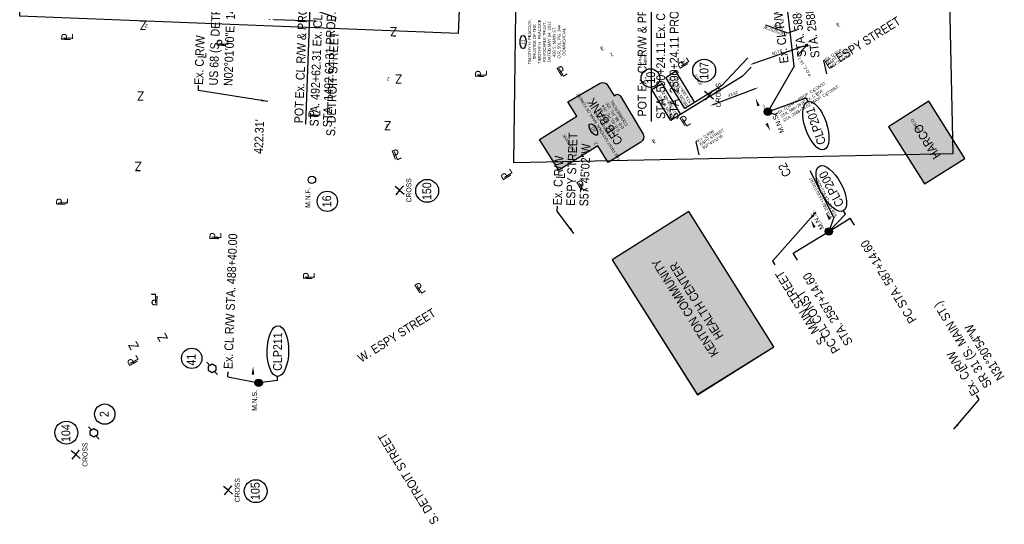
# Model space of a CAD drawing. Header units: feet. Extents: x -11 to 322919, y -12 to 577673.
# Tile 5 of 16: x 161182 to 162018, y 288266 to 288695. Entities that reach past the tile are written whole.
import ezdxf
from ezdxf.enums import TextEntityAlignment as Align

# ---------------------------------------------------------------- set-up
doc = ezdxf.new("R2010")
doc.units = ezdxf.units.FT
doc.header["$MEASUREMENT"] = 0
for name, color, linetype in [('BD_P_Building', 5, 'Continuous'), ('BD_X_Building', 130, 'Continuous'), ('BD_X_Hatch', 247, 'Continuous'), ('RD_P_Text', 1, 'Continuous'), ('RW_P_Text-Boundary-001', 20, 'Continuous'), ('RW_P_Text-Boundary-002', 30, 'Continuous'), ('RW_P_Text-Parcel-001', 140, 'Continuous'), ('RW_P_Text-Parcel-002', 130, 'Continuous'), ('RW_X_Text', 9, 'Continuous'), ('RW_X_Text-CLplat', 30, 'Continuous'), ('RW_X_Text-PropMap', 10, 'Continuous'), ('SC_Scratch5', 7, 'Continuous')]:
    doc.layers.add(name, color=color, linetype=linetype)
doc.styles.get("Standard").update_dxf_attribs({"font": 'font31.shx'})
doc.styles.add('Style-font31', font='font31.shx')
doc.styles.add('Text - CenterTop 0.14 Italic', font='ariali.ttf', dxfattribs={"height": 0.14})
doc.dimstyles.new('COEC', dxfattribs={"dimscale": 13.9, "dimtxt": 0.18, "dimasz": 0.18, "dimexe": 0.18, "dimexo": 0.0625, "dimgap": 0.09, "dimtad": 1, "dimzin": 0, "dimdsep": 46, "dimtxsty": 'Standard', "dimcen": 0.09, "dimclrd": 256, "dimclre": 256, "dimclrt": 256, "dimaunit": 1, "dimadec": 4, "dimazin": 0, "dimtfac": 1, "dimtofl": 0, "dimtmove": 0, "dimatfit": 3, "dimfxl": 1, "dimtolj": 1, "dimtzin": 0, "dimlwd": -1, "dimlwe": -1, "dimarcsym": 0})

# ---------------------------------------------------------------- blocks, each defined once
blk = doc.blocks.new('306')
at = {"color": 0, "linetype": 'ByBlock'}
for p, q in [((0.041, 0.029), (0.088, 0.075)), ((-0.041, -0.029), (-0.088, -0.075))]:
    blk.add_line(p, q, dxfattribs=at)
blk.add_lwpolyline([(-0.025, -0.057), (0.025, -0.057), (0.058, 0), (0.025, 0.057), (-0.025, 0.057), (-0.058, 0)], close=True, dxfattribs=at)

msp = doc.modelspace()

# ---------------------------------------------------------------- hatches: boundary and pattern name
at = {"layer": 'BD_X_Hatch'}
h = msp.add_hatch(color=255, dxfattribs=at)
h.dxf.hatch_style = 1
edge = h.paths.add_edge_path()
edge.add_line((161687.01, 288630.2), (161681.47, 288639))
edge.add_arc((161677.24, 288636.34), 5, 32.16658, 119.94391)
edge.add_line((161674.74, 288640.67), (161647.61, 288625.05))
edge.add_line((161647.61, 288625.05), (161655.28, 288612.7))
edge.add_line((161655.28, 288612.7), (161623.69, 288593.1))
edge.add_line((161623.69, 288593.1), (161639.98, 288566.85))
edge.add_line((161639.98, 288566.85), (161673.21, 288587.47))
edge.add_line((161673.21, 288587.47), (161681.94, 288573.41))
edge.add_line((161681.94, 288573.41), (161709.79, 288590.69))
edge.add_arc((161707.17, 288594.96), 5, 301.52851, 388.83409)
edge.add_line((161711.56, 288597.37), (161692.39, 288629.78))
edge.add_arc((161689.73, 288628.36), 3.01, 28.15659, 122.0743)
edge.add_line((161688.13, 288630.91), (161687.01, 288630.2))
h = msp.add_hatch(color=255, dxfattribs=at)
h.dxf.hatch_style = 1
h.paths.add_polyline_path([(161954.23, 288625.47), (161919.85, 288603.79), (161950.47, 288555.23), (161984.85, 288576.92)])
h = msp.add_hatch(color=255, dxfattribs=at)
h.dxf.hatch_style = 1
h.paths.add_polyline_path([(161750.33, 288531.72), (161685.42, 288490.78), (161757.59, 288376.34), (161822.72, 288416.92)])

# ---------------------------------------------------------------- linework, layer by layer
at = {"layer": 'BD_X_Building', "flags": 128}
msp.add_lwpolyline([(161639.98, 288566.85), (161623.69, 288593.1), (161655.28, 288612.7), (161647.61, 288625.05), (161674.74, 288640.67, -0.402896), (161681.47, 288639), (161687.01, 288630.2), (161688.13, 288630.91, -0.434386), (161692.39, 288629.78), (161711.56, 288597.37, -0.400506), (161709.79, 288590.69), (161681.94, 288573.41), (161673.21, 288587.47)], format="xyb", close=True, dxfattribs=at)
at = {"layer": 'BD_X_Building'}
for points, elevation in [([(161919.85, 288603.79), (161950.47, 288555.23), (161984.85, 288576.92), (161954.23, 288625.47)], 969.36), ([(161685.42, 288490.78), (161757.81, 288375.99), (161822.72, 288416.92), (161750.33, 288531.72)], 961.63)]:
    msp.add_lwpolyline(points, close=True, dxfattribs=dict(at, elevation=elevation))
at = {"layer": 'BD_X_Building', "elevation": 961.63, "flags": 128}
msp.add_lwpolyline([(161685.42, 288490.78), (161757.59, 288376.34), (161822.72, 288416.92)], dxfattribs=at)
at = {"layer": 'RW_P_Text-Boundary-001'}
for p, q in [((161848.15, 288672.2), (161804.88, 288657.33)), ((161771.02, 288622.6), (161807.15, 288636.22)), ((161817.57, 288616.59), (161824, 288614.24)), ((161825.66, 288615.29), (161824, 288614.24)), ((161873.52, 288526.81), (161853.41, 288566.37)), ((161873.52, 288526.81), (161869.28, 288514.88))]:
    msp.add_line(p, q, dxfattribs=at)
for points in [[(161848.02, 288672.59), (161848.29, 288671.8), (161850.52, 288673.01)], [(161804.74, 288657.72), (161805.01, 288656.93), (161802.51, 288656.51)], [(161807.01, 288636.61), (161807.3, 288635.83), (161809.5, 288637.11)], [(161770.87, 288622.99), (161771.16, 288622.21), (161768.67, 288621.72)]]:
    msp.add_solid(points, dxfattribs=at)
at = {"layer": 'RW_P_Text-Boundary-002'}
msp.add_line((161433.56, 288693.49), (161398.59, 288694.72), dxfattribs=at)
for points in [[(161393.6, 288695.31), (161393.57, 288694.48), (161396.09, 288694.81)], [(161398.6, 288695.13), (161398.57, 288694.3), (161396.09, 288694.81)], [(161433.58, 288693.9), (161433.55, 288693.07), (161436.06, 288693.4)]]:
    msp.add_solid(points, dxfattribs=at)
at = {"layer": 'RW_P_Text-Parcel-001'}
for p, q in [((161778.19, 288638.54), (161800.5, 288662.45)), ((161795.84, 288646.39), (161803.26, 288654.35)), ((161795.84, 288646.39), (161743.46, 288614.27)), ((161778.19, 288638.54), (161755.34, 288624.52))]:
    msp.add_line(p, q, dxfattribs=at)
at = {"layer": 'RW_P_Text-Parcel-001', "const_width": 1.05}
for points in [[(161850.49, 288672.49, 1), (161850.55, 288673.54, 1)], [(161817.54, 288616.07, 1), (161817.61, 288617.12, 1)]]:
    msp.add_lwpolyline(points, format="xyb", close=True, dxfattribs=at)
at = {"layer": 'RW_P_Text-Parcel-001'}
for points in [[(161746.96, 288619.38), (161730.78, 288645.74), (161739.17, 288650.88), (161755.34, 288624.52)], [(161735.07, 288609.13), (161719.03, 288635.33), (161727.41, 288640.47), (161743.46, 288614.27)]]:
    msp.add_lwpolyline(points, close=True, dxfattribs=at)
for centre in [(161850.52, 288673.02), (161817.57, 288616.59)]:
    msp.add_circle(centre, 1.05, dxfattribs=at)
for centre, major_axis in [((161609.67, 288675.81), (0, 5.56)), ((161669.41, 288601.4), (-2.97, 4.7))]:
    msp.add_ellipse(centre, major_axis=major_axis, ratio=0.4567, dxfattribs=at)
at = {"layer": 'RW_X_Text'}
for p, q in [((161839.12, 288496.39), (161869.28, 288514.88)), ((161842.72, 288490.51), (161839.12, 288496.39))]:
    msp.add_line(p, q, dxfattribs=at)
for points in [[(161807.24, 288627.9, 0, 2.25, 0), (161809.57, 288621.57, 0, 0, 0.2615), (161813.74, 288618.01, 0, 0, -0.949202)], [(161819.58, 288600.49, 0, 2.25, 0), (161816.51, 288606.5, 0, 0, -0.2615), (161816.73, 288611.98, 0, 0, 0.949202)], [(161854.22, 288524.43, 0, 2.25, 0), (161857.13, 288518.34, 0, 0, 0.2615), (161861.61, 288515.19, 0, 0, -0.949202)]]:
    msp.add_lwpolyline(points, format="xyseb", dxfattribs=at)
at = {"layer": 'RW_X_Text-CLplat'}
for p, q in [((161839.98, 288655.28), (161820.4, 288820.61)), ((161718.45, 288799.08), (161718.45, 288608.17)), ((161425.29, 288606.11), (161431.89, 288793.41)), ((161839.98, 288655.28), (161817.57, 288616.59)), ((161767.59, 288630.63, 960.13), (161763.74, 288633.88, 960.13)), ((161767.59, 288630.63, 960.13), (161764.34, 288626.78, 960.13)), ((161767.59, 288630.63, 960.13), (161770.84, 288634.48, 960.13)), ((161767.59, 288630.63, 960.13), (161771.44, 288627.38, 960.13)), ((161817.57, 288616.59), (161850.02, 288628.35)), ((161851.37, 288625.2), (161850.02, 288628.35)), ((161504.91, 288549.82, 960.9), (161501.07, 288553.06, 960.9)), ((161504.91, 288549.82, 960.9), (161508.16, 288553.66, 960.9)), ((161504.91, 288549.82, 960.9), (161501.67, 288545.97, 960.9)), ((161504.91, 288549.82, 960.9), (161508.76, 288546.57, 960.9)), ((161869.28, 288514.88), (161883.47, 288529.51)), ((161883.47, 288529.51), (161881.63, 288532.39)), ((161869.28, 288514.88), (161887.54, 288526.08)), ((161891.14, 288520.21), (161887.54, 288526.08)), ((161359.06, 288391.22), (161359.21, 288395.62)), ((161359.06, 288391.22), (161385.22, 288386.19)), ((161401.25, 288388.2), (161385.22, 288386.19)), ((161401.25, 288388.2), (161401.31, 288391.73)), ((161229.92, 288325.27, 963.11), (161226.07, 288328.52, 963.11)), ((161229.92, 288325.27, 963.11), (161233.16, 288329.12, 963.11)), ((161229.92, 288325.27, 963.11), (161226.67, 288321.42, 963.11)), ((161229.92, 288325.27, 963.11), (161233.76, 288322.02, 963.11)), ((161359.23, 288295.03, 962.59), (161355.38, 288298.28, 962.59)), ((161359.23, 288295.03, 962.59), (161355.98, 288291.18, 962.59)), ((161359.23, 288295.03, 962.59), (161362.47, 288298.88, 962.59)), ((161359.23, 288295.03, 962.59), (161363.07, 288291.78, 962.59))]:
    msp.add_line(p, q, dxfattribs=at)
at = {"layer": 'RW_X_Text-CLplat', "const_width": 3.15}
for points in [[(161817.57, 288615.02, 1), (161817.57, 288618.17, 1)], [(161869.28, 288513.31, 1), (161869.28, 288516.46, 1)], [(161385.22, 288384.62, 1), (161385.22, 288387.77, 1)]]:
    msp.add_lwpolyline(points, format="xyb", close=True, dxfattribs=at)
at = {"layer": 'RW_X_Text-CLplat'}
for points in [[(161866.69, 288530.94, 0, 2.25, 0), (161870.24, 288525.19, 0, 0, -0.2615), (161870.47, 288519.72, 0, 0, 0.949202)], [(161380.49, 288400.05, 0, 2.25, 0), (161380.32, 288393.3, 0, 0, 0.2615), (161382.88, 288388.45, 0, 0, -0.949202)]]:
    msp.add_lwpolyline(points, format="xyseb", dxfattribs=at)
for centre, radius in [((161763.49, 288651.53), 9.72), ((161817.57, 288616.59), 3.15), ((161430.45, 288558.66, 960.92), 3.15), ((161528.3, 288549.33), 9.72), ((161443.49, 288540.43), 8.64), ((161869.28, 288514.88), 3.15), ((161328.36, 288407.06), 8.64), ((161385.22, 288386.19), 3.15), ((161254.54, 288359.66), 8.64), ((161221.98, 288343.94), 9.72), ((161382.74, 288294.21, 1.69), 9.72)]:
    msp.add_circle(centre, radius, dxfattribs=at)
for centre, major_axis in [((161858.31, 288604.81), (-6.94, 20.39)), ((161871.46, 288551.38), (-10.16, 18.99)), ((161401.51, 288413.27), (0.2, 21.54))]:
    msp.add_ellipse(centre, major_axis=major_axis, ratio=0.423648, dxfattribs=at)
at = {"layer": 'RW_X_Text-PropMap'}
msp.add_circle((161717.86, 288645.15, 960.14), 7.92, dxfattribs=at)
at = {"layer": 'SC_Scratch5', "color": 6}
for points in [[(161554.59, 288682.91), (161182.31, 288697.71), (161196.99, 289074.99), (161230.93, 289073.63), (161241.66, 289304.43), (161580.17, 289291.37)], [(161601.85, 288573.03), (161604.52, 288766.06), (161550.54, 288764.51), (161549.08, 288905.59), (161564.47, 288905.78), (161574.09, 289178.62), (161913.3, 289185.74), (161917.59, 288941.46), (161966.66, 288942.42), (161974.67, 288580.75)]]:
    msp.add_lwpolyline(points, close=True, dxfattribs=at)

# ---------------------------------------------------------------- block references
at = {"layer": 'RW_X_Text-CLplat', "xscale": 60, "yscale": 60, "zscale": 60, "rotation": 90}
for p in [(161345.63, 288398.57, 961.28), (161245.24, 288343.73, 963.09)]:
    msp.add_blockref('306', p, dxfattribs=at)

# ---------------------------------------------------------------- texts
at = {"layer": 'BD_P_Building', "char_height": 2.5, "width": 108.1587, "attachment_point": 1, "line_spacing_factor": 0.9, "style": 'Style-font31'}
for s, insert, rotation in [('\\pxqc;{\\W0.9;HARCO}', (161970.82, 288558.51), 122.23766), ('\\pxqc;{\\W0.9;CFB BANK}', (161677.51, 288544.17, 960.95), 123.60857)]:
    msp.add_mtext(s, dxfattribs=dict(at, insert=insert, rotation=rotation))
at = {"layer": 'RD_P_Text', "style": 'Style-font31', "width": 0.9}
msp.add_text('(DND)', height=2.5, rotation=121.58443, dxfattribs=at).set_placement((161761.86, 288639.95))
at = {"layer": 'RD_P_Text', "insert": (161708.04, 288661.59), "char_height": 2.5, "attachment_point": 2, "rotation": 87.98361, "style": 'Style-font31'}
msp.add_mtext_dynamic_manual_height_columns('ASPHALT\\PPVMT.', width=71.8995, gutter_width=10, heights=[0], dxfattribs=at)
at = {"layer": 'RW_P_Text-Boundary-001', "style": 'Style-font31', "width": 0.9}
for s, rotation, p in [('N30°52\'57"W', 160.22307, (161833.86, 288682.8)), ("25.63'", 160.22307, (161831.3, 288688.28)), ('P.O.C. 14-T', 120.84318, (161854.53, 288647.5))]:
    msp.add_text(s, height=2.5, rotation=rotation, dxfattribs=at).set_placement(p)
at = {"layer": 'RW_P_Text-Boundary-001', "width": 0.9}
msp.add_text('L', height=2.5, rotation=32.38722, dxfattribs=at).set_placement((161856.82, 288632.76))
at = {"layer": 'RW_P_Text-Boundary-001'}
for s, p in [("STA.2587+14.60,0.00'RT", (161872.34, 288526.37)), ("STA.587+14.60,0.00'RT", (161876.58, 288528.02))]:
    msp.add_text(s, height=2.5, rotation=116.94609, dxfattribs=at).set_placement(p)
at = {"layer": 'RW_P_Text-Boundary-001', "char_height": 2.502, "attachment_point": 5}
for s, insert, rotation in [("\\A1;50.76'", (161825.7, 288667.13), 18.96292), ("\\A1;43.62'", (161788.2, 288631.76), 20.64884)]:
    msp.add_mtext(s, dxfattribs=dict(at, insert=insert, rotation=rotation))
at = {"layer": 'RW_P_Text-Boundary-001', "char_height": 2.5, "width": 69.4073, "attachment_point": 1, "rotation": 32.38722}
for s, insert in [('{\\W0.9;Ex. C R/W & PROP. C CONST.\\PSTA. 588+28.82 Ex. C R/W \\PSTA. 2588+28.82 PROP. C CONST.}', (161825.67, 288616.83)), ('{\\W0.9;L}', (161858.3, 288631.79)), ('{\\W0.9;L}', (161866.09, 288631.8)), ('{\\W0.9;L}', (161832.44, 288620.21))]:
    msp.add_mtext(s, dxfattribs=dict(at, insert=insert))
at = {"layer": 'RW_P_Text-Parcel-001', "style": 'Style-font31'}
for s, height, rotation, p in [('P', 2.8, 30.94418, (161876.6, 288688.79)), ('L', 2.8, 30.94418, (161877.4, 288688.39)), ('P', 2.8, 30.94418, (161676.25, 288668.7)), ('L', 2.8, 30.94418, (161677.05, 288668.29)), ('L', 2.8, 121.51495, (161747.32, 288659.38)), ('P', 2.8, 121.51495, (161746.84, 288658.57)), ('STA 588+77.76', 2.5, 121.515, (161753, 288624.64)), ('STA 588+69.20', 2.5, 121.515, (161741.12, 288614.39)), ('P', 2.8, 30.94418, (161720.24, 288589.79)), ('L', 2.8, 30.94418, (161721.04, 288589.38))]:
    msp.add_text(s, height=height, rotation=rotation, dxfattribs=at).set_placement(p)
at = {"layer": 'RW_P_Text-Parcel-001', "style": 'Text - CenterTop 0.14 Italic'}
for s, rotation, p in [('11', 90, (161611.01, 288675.67)), ('10', 122.2847, (161670.61, 288602))]:
    msp.add_text(s, height=2.8, rotation=rotation, dxfattribs=at).set_placement(p, align=Align.CENTER)
at = {"layer": 'RW_P_Text-Parcel-001'}
for s, rotation, p in [('I.P.S.', 32.38716, (161850.9, 288674.41)), ('M.N.S.', 112.03005, (161816.2, 288617.79))]:
    msp.add_text(s, height=1.4, rotation=rotation, dxfattribs=at).set_placement(p)
at = {"layer": 'RW_P_Text-Parcel-001', "style": 'Style-font31', "width": 0.9}
for s, rotation, p in [('L', 32.24954, (161873.94, 288663.03)), ('BEGIN PROJECT', 121.515, (161749.72, 288622.25)), ('BEGIN WORK', 121.515, (161737.84, 288612)), ('L', 32.24954, (161765.48, 288594.11))]:
    msp.add_text(s, height=2.5, rotation=rotation, dxfattribs=at).set_placement(p)
at = {"layer": 'RW_P_Text-Parcel-001', "attachment_point": 2, "style": 'Style-font31'}
for s, insert, char_height, rotation in [('TIMOTHY H. PEACOCK,\\PTRUSTEE OF THE\\PTIMOTHY H. PEACOCK\\PREVOCABLE TRUST,\\PDATED MAY 24, 2011\\P430 S. MAIN ST.\\PO.R. 501, PG. 344\\PCOMMERCIAL', (161614.02, 288676.03), 2.5, 90), ('Z', (161684, 288666.45), 2.8, 31.01561), ('THE FIRST NATIONAL BANK OF FOREST, FOREST, OHIO\\P438 S. MAIN ST.\\PD.B. 83, PG. 264\\PD.B. 88, PG. 105\\PCO0MMERCIAL', (161672.44, 288603.54), 2.5, 122.2847), ('Z', (161672.53, 288590.25), 2.8, 301.51495)]:
    msp.add_mtext_dynamic_manual_height_columns(s, width=71.8995, gutter_width=10, heights=[0], dxfattribs=dict(at, insert=insert, char_height=char_height, rotation=rotation))
at = {"layer": 'RW_P_Text-Parcel-001', "char_height": 2.5, "width": 163.067, "attachment_point": 1, "rotation": 32.24954, "line_spacing_factor": 0.9, "style": 'Style-font31'}
for s, insert in [('{\\W0.9;Ex. C R/W\\PESPY STREET\\PS57%%D36\'46"W}', (161865.8, 288661.77)), ('{\\W0.9;Ex. C R/W\\PESPY STREET\\PS57%%D45\'02"W}', (161757.33, 288592.86))]:
    msp.add_mtext(s, dxfattribs=dict(at, insert=insert))
at = {"layer": 'RW_P_Text-Parcel-002', "char_height": 2.8, "attachment_point": 2, "rotation": 357.98361, "style": 'Style-font31'}
for insert in [(161289.95, 288691.15), (161495.25, 288646.12), (161494.2, 288606.17)]:
    msp.add_mtext_dynamic_manual_height_columns('Z', width=71.8995, gutter_width=10, heights=[0], dxfattribs=dict(at, insert=insert))
at = {"layer": 'RW_X_Text', "style": 'Style-font31', "width": 0.9}
msp.add_text('C2', height=7.5, rotation=116.94616, dxfattribs=at).set_placement((161837.82, 288563.58))
at = {"layer": 'RW_X_Text', "insert": (161872.91, 288410.32), "char_height": 7.5, "width": 149.661, "attachment_point": 1, "rotation": 121.51495, "style": 'Style-font31'}
msp.add_mtext('{\\W0.9;PC CL CONST\\PSTA. 2587+14.60}', dxfattribs=at)
at = {"layer": 'RW_X_Text-CLplat', "style": 'Style-font31', "width": 0.9}
for s, rotation, p in [('STA. 2588+28.82 PROP. CL CONST.', 96.7542, (161861.59, 288662.8)), ('Ex. CL R/W & PROP. CL CONST.', 96.7542, (161835.15, 288658.12)), ('STA. 588+28.82 Ex. CL R/W =', 96.7542, (161850.19, 288663.42)), ('POT Ex. CL R/W & PROP. CL CONST.', 90, (161714.5, 288612.52)), ('POT Ex. CL R/W & PROP. CL CONST.', 87.98341, (161422.89, 288606.68)), ('STA. 2590+24.11 PROP. CL CONST.', 90, (161741.71, 288609.75)), ('STA. 1492.62.31 PROP. CL CONST.', 87.98341, (161447.17, 288603.26)), ('STA. 590+24.11 Ex. CL R/W =', 90, (161730.31, 288610.37)), ('STA. 492+62.31 Ex. CL R/W =', 87.98341, (161435.98, 288603.99)), ('L', 87.98341, (161340.76, 288661.8)), ('L', 87.90551, (161645.17, 288559.54)), ('Ex. CL R/W STA. 488+40.00', 87.93162, (161363, 288397.88)), ('PC STA. 587+14.60', 121.51495, (161944.24, 288439.82)), ('L', 121.51495, (161987.55, 288398.42))]:
    msp.add_text(s, height=7.5, rotation=rotation, dxfattribs=at).set_placement(p)
at = {"layer": 'RW_X_Text-CLplat', "width": 0.9}
for s, rotation, p in [('107', 90, (161767.08, 288651.24)), ('CLP201', 108.79919, (161861.81, 288605.5)), ('CLP200', 118.16044, (161874.8, 288552.63)), ('150', 90, (161531.71, 288549.05)), ('16', 90, (161446.77, 288540.48)), ('CLP211', 89.47265, (161405.03, 288412.76)), ('41', 90, (161331.71, 288405.89)), ('2', 90, (161257.82, 288359.71)), ('104', 90, (161225.27, 288343.53)), ('105', 90, (161386.03, 288294.27, 1.69))]:
    msp.add_text(s, height=7.5, rotation=rotation, dxfattribs=at).set_placement(p, align=Align.CENTER)
at = {"layer": 'RW_X_Text-CLplat'}
for s, rotation, p in [('CROSS', 90, (161777.53, 288620.28, 960.13)), ('M.N.S.', 113.52998, (161831.71, 288599.52)), ('CROSS', 90, (161514.85, 288539.46, 960.9)), ('M.N.F.', 90, (161428.96, 288534.85, 960.92)), ('M.N.S.', 120.4829, (161865.54, 288517.99)), ('M.N.S.', 90, (161383.73, 288362.39)), ('CROSS', 90, (161239.85, 288314.92, 963.11)), ('CROSS', 90, (161369.16, 288284.68, 962.59))]:
    msp.add_text(s, height=4.2, rotation=rotation, dxfattribs=at).set_placement(p)
at = {"layer": 'RW_X_Text-CLplat', "width": 0.9}
msp.add_text("422.31'", height=7.5, rotation=87.98328, dxfattribs=at).set_placement((161388.76, 288580.64))
at = {"layer": 'RW_X_Text-CLplat', "char_height": 7.5, "width": 163.067, "attachment_point": 1, "style": 'Style-font31'}
for s, insert, rotation in [('{\\W0.9;Ex. C R/W\\PUS 68 (S. DETROIT ST.)\\PN02%%D01\'00"E, 1419.13\' (TOTAL)}', (161330.46, 288639.48), 87.98341), ('{\\W0.9;Ex. C R/W\\PSR 31 (S. MAIN ST.)\\PN31%%D30\'54"W}', (161991.08, 288374.3), 121.51495)]:
    msp.add_mtext(s, dxfattribs=dict(at, insert=insert, rotation=rotation))
at = {"layer": 'RW_X_Text-CLplat', "insert": (161635, 288537.23), "char_height": 7.5, "width": 163.067, "attachment_point": 1, "rotation": 87.90551, "line_spacing_factor": 0.9, "style": 'Style-font31'}
msp.add_mtext('{\\W0.9;Ex. C R/W\\PESPY STREET\\PS57%%D45\'02"W}', dxfattribs=at)
at = {"layer": 'RW_X_Text-PropMap', "style": 'Style-font31', "width": 0.9}
for s, height, rotation, p in [('E. ESPY STREET', 7.5, 32.24954, (161869.2, 288652.42, 960.31)), ('Z', 8, 179.48072, (161290.05, 288693.94)), ('Z', 8, 179.48072, (161502.65, 288688.44)), ('P', 8, 87.98372, (161225.44, 288676.66)), ('L', 8, 87.98372, (161227.46, 288677.67)), ('P', 8, 87.98372, (161357.41, 288671.64)), ('L', 8, 87.98372, (161359.43, 288672.65)), ('L', 8, 121.51495, (161751.37, 288658.47)), ('P', 8, 30.94418, (161641.44, 288646.23)), ('L', 8, 30.94418, (161643.17, 288645.82)), ('P', 8, 121.51495, (161750.25, 288656.45)), ('Z', 8, 179.48072, (161507.01, 288648.37)), ('P', 8, 87.98372, (161576.86, 288645.26)), ('L', 8, 87.98372, (161578.88, 288646.27)), ('10', 7.5, 90, (161721.81, 288640.52, 960.14)), ('Z', 8, 179.48072, (161287.94, 288633.98)), ('P', 8, 87.98372, (161435.4, 288611.33)), ('L', 8, 87.98372, (161437.42, 288612.34)), ('P', 8, 32.24954, (161746.06, 288604.04)), ('L', 8, 32.24954, (161747.99, 288603.42)), ('Z', 8, 179.48072, (161497.67, 288608.67)), ('P', 8, 20.68609, (161500.18, 288575.64)), ('L', 8, 20.68609, (161501.98, 288575.09)), ('Z', 8, 179.48072, (161285.83, 288574.02)), ('P', 8, 121.51495, (161600.11, 288561.83)), ('L', 8, 121.51495, (161601.23, 288563.84)), ('P', 8, 32.24954, (161658.38, 288549.2)), ('L', 8, 32.24954, (161660.31, 288548.58)), ('P', 8, 87.98372, (161221.1, 288536.72)), ('L', 8, 87.98372, (161223.13, 288537.74)), ('P', 8, 87.98372, (161351.35, 288507.48)), ('L', 8, 87.98372, (161353.37, 288508.5)), ('P', 8, 87.98372, (161430.68, 288473.63)), ('L', 8, 87.98372, (161432.7, 288474.64)), ('S. MAIN STREET', 7.5, 121.51495, (161867.32, 288421.43, 1920.62)), ('P', 8, 32.24954, (161520.91, 288462.05)), ('L', 8, 32.24954, (161522.84, 288461.43)), ('L', 8, 179.48072, (161298.95, 288461.86)), ('P', 8, 179.48072, (161300.13, 288460.09)), ('W. ESPY STREET', 7.5, 32.24954, (161472.3, 288403.22, 960.31)), ('Z', 8, 118.465, (161308.45, 288424.01)), ('Z', 8, 118.465, (161283.95, 288417.05)), ('L', 8, 118.465, (161283.73, 288405.48)), ('P', 8, 118.465, (161282.92, 288403.58)), ('S. DETROIT STREET', 7.5, 121.42019, (161538.75, 288268.97, 960.31))]:
    msp.add_text(s, height=height, rotation=rotation, dxfattribs=at).set_placement(p)
at = {"layer": 'RW_X_Text-PropMap', "char_height": 7.5, "attachment_point": 1, "line_spacing_factor": 0.9, "style": 'Style-font31'}
for s, insert, width, rotation in [('{\\W0.9;S. DETROIT STREET}', (161442.57, 288595.97, 960.31), 158.1798, 87.98341), ('\\pxqc;{\\W0.9;CFB BANK}', (161706, 288561.02, 960.95), 108.1587, 123.60857), ('\\pxqc;{\\W0.9;HARCO}', (161978.4, 288543.36), 108.1587, 122.23766), ('\\pxqc;{\\W0.9;KENTON COMMUNITY\\PHEALTH CENTER}', (161773.07, 288402.14), 108.1587, 122.23766)]:
    msp.add_mtext(s, dxfattribs=dict(at, insert=insert, width=width, rotation=rotation))

# ---------------------------------------------------------------- leaders
at = {"layer": 'RW_P_Text-Boundary-001'}
for points in [[(161842.34, 288686.26), (161834.56, 288683.29), (161815.81, 288690.04)], [(161849.81, 288672.09), (161842.84, 288664.72), (161843.41, 288663.77)]]:
    msp.add_leader(points, dimstyle='COEC', dxfattribs=at)
at = {"layer": 'RW_P_Text-Parcel-001'}
for points in [[(161867.71, 288648.78), (161865.1, 288660.01), (161866.05, 288660.62)], [(161759.24, 288579.87), (161756.63, 288591.1), (161757.59, 288591.7)]]:
    msp.add_leader(points, dimstyle='COEC', dxfattribs=at)
at = {"layer": 'RW_X_Text-CLplat'}
for points in [[(161392.9, 288625.36), (161334.08, 288634.51), (161334.23, 288638.74)], [(161652.85, 288513.22), (161638.68, 288532.23), (161638.84, 288536.46)], [(161975.34, 288346.8), (161996.91, 288372.18), (161994.7, 288375.78)]]:
    msp.add_leader(points, dimstyle='COEC', override={"dimscale": 30}, dxfattribs=at)
at = {"layer": 'RW_X_Text-PropMap'}
for points in [[(161397.79, 288714.77, 960.31), (161450.33, 288696.98, 960.31), (161450.19, 288693.2, 960.31)], [(161858.35, 288531.17), (161821.58, 288489.64), (161823.57, 288486.43)]]:
    msp.add_leader(points, dimstyle='COEC', override={"dimscale": 30}, dxfattribs=at)

doc.saveas('drawing.dxf')
